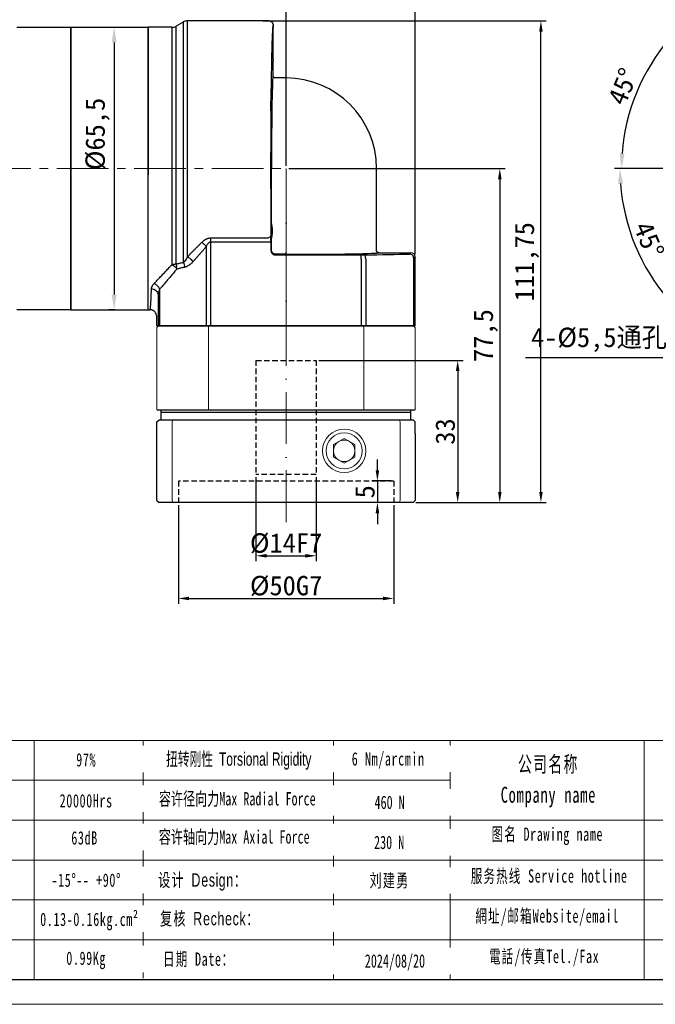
# Model space of a CAD drawing. Header units: millimetres. Extents: x 827 to 1312, y 1024 to 1367.
# Tile 6 of 8: x 1057 to 1204, y 1024 to 1252. Entities that reach past the tile are written whole.
import ezdxf

# ---------------------------------------------------------------- set-up
doc = ezdxf.new("R2010")
doc.units = ezdxf.units.MM
doc.header["$PDSIZE"] = -5
for name, pattern in [('ACAD_ISO10W100', [18, 12, -3, 0, -3]), ('DASHED2', [9.525, 6.35, -3.175]), ('点画线', [18, 12, -2, 2, -2])]:
    doc.linetypes.add(name, pattern=pattern)
doc.layers.get('0').update_dxf_attribs({"lineweight": 18})
doc.layers.get('Defpoints').update_dxf_attribs({"lineweight": 18})
doc.layers.add('4虚线层', color=6, linetype='DASHED2')
for name, color, linetype, lineweight in [('7中心线层', 7, '点画线', 18), ('SLD-0', 7, 'Continuous', 18), ('中心线层', 7, 'ACAD_ISO10W100', 20), ('图框_外框线', 7, 'Continuous', 18), ('尺寸线', 7, 'Continuous', 18), ('尺寸线层', 3, 'Continuous', 18), ('标注线', 7, 'Continuous', 20), ('粗实线', 7, 'Continuous', 50)]:
    doc.layers.add(name, color=color, linetype=linetype, lineweight=lineweight)
doc.styles.add('工程字', font='txt')
doc.styles.add('标准', font='txt', dxfattribs={"width": 0.667})
doc.dimstyles.new('ISO-25', dxfattribs={"dimtxt": 4.5, "dimasz": 1, "dimexe": 1.25, "dimexo": 0.625, "dimtad": 1, "dimtxsty": '工程字', "dimcen": 2.5, "dimdle": 2, "dimadec": 0, "dimazin": 0, "dimtfac": 1, "dimtmove": 0, "dimatfit": 3, "dimfxl": 1, "dimarcsym": 0})
doc.dimstyles.new('副本 ISO-25', dxfattribs={"dimtxt": 4.5, "dimasz": 2.5, "dimexe": 1.25, "dimexo": 0.625, "dimtad": 1, "dimtxsty": '工程字', "dimcen": 2.5, "dimdle": 5, "dimadec": 0, "dimazin": 0, "dimtfac": 1, "dimtmove": 0, "dimatfit": 3, "dimfxl": 1, "dimtolj": 1, "dimarcsym": 0})

# ---------------------------------------------------------------- blocks, each defined once
blk = doc.blocks.new('*X2')
at = {"layer": 'Defpoints', "color": 0}
for p in [(1112.66, 1252.08), (1177.86, 1252.08), (1148.2, 1140.33)]:
    blk.add_point(p, dxfattribs=at)
at = {"layer": '尺寸线层', "color": 0, "lineweight": -2}
for p, q in [((1113.29, 1252.08), (1179.11, 1252.08)), ((1177.86, 1142.83), (1177.86, 1249.58)), ((1148.82, 1140.33), (1179.11, 1140.33))]:
    blk.add_line(p, q, dxfattribs=at)
at = {"layer": '尺寸线层', "color": 0}
for points in [[(1178.28, 1249.58), (1177.45, 1249.58), (1177.86, 1252.08)], [(1177.45, 1142.83), (1178.28, 1142.83), (1177.86, 1140.33)]]:
    blk.add_solid(points, dxfattribs=at)
at = {"layer": '尺寸线层', "color": 0, "insert": (1174.61, 1196.21), "char_height": 4.5, "attachment_point": 5, "rotation": 90, "style": '工程字'}
blk.add_mtext('\\A1;111,75', dxfattribs=at)
blk = doc.blocks.new('*X3')
at = {"layer": 'Defpoints', "color": 0}
for p in [(1028.7, 1265.06), (1028.7, 1248.53), (1118.7, 1217.83)]:
    blk.add_point(p, dxfattribs=at)
at = {"layer": '尺寸线层', "color": 0, "lineweight": -2}
for p, q in [((1028.7, 1249.16), (1028.7, 1266.31)), ((1118.7, 1218.46), (1118.7, 1266.31)), ((1116.2, 1265.06), (1031.2, 1265.06))]:
    blk.add_line(p, q, dxfattribs=at)
at = {"layer": '尺寸线层', "color": 0}
for points in [[(1031.2, 1265.48), (1031.2, 1264.65), (1028.7, 1265.06)], [(1116.2, 1264.65), (1116.2, 1265.48), (1118.7, 1265.06)]]:
    blk.add_solid(points, dxfattribs=at)
at = {"layer": '尺寸线层', "color": 0, "insert": (1073.7, 1267.94), "char_height": 4.5, "attachment_point": 5, "style": '工程字'}
blk.add_mtext('\\A1;90', dxfattribs=at)
blk = doc.blocks.new('*X4')
at = {"layer": 'Defpoints', "color": 0}
for p in [(995.7, 1274.97), (995.7, 1224.03), (1148.7, 1197.31)]:
    blk.add_point(p, dxfattribs=at)
at = {"layer": '尺寸线层', "color": 0, "lineweight": -2}
for p, q in [((995.7, 1224.66), (995.7, 1276.22)), ((1146.2, 1274.97), (998.2, 1274.97)), ((1148.7, 1197.93), (1148.7, 1276.22))]:
    blk.add_line(p, q, dxfattribs=at)
at = {"layer": '尺寸线层', "color": 0}
for points in [[(998.2, 1275.39), (998.2, 1274.56), (995.7, 1274.97)], [(1146.2, 1274.56), (1146.2, 1275.39), (1148.7, 1274.97)]]:
    blk.add_solid(points, dxfattribs=at)
at = {"layer": '尺寸线层', "color": 0, "insert": (1072.2, 1277.85), "char_height": 4.5, "attachment_point": 5, "style": '工程字'}
blk.add_mtext('\\A1;153', dxfattribs=at)
blk = doc.blocks.new('*X5')
at = {"layer": 'Defpoints', "color": 0}
for p in [(1093.7, 1140.33), (1143.7, 1140.33), (1143.7, 1118.1)]:
    blk.add_point(p, dxfattribs=at)
at = {"layer": '尺寸线层', "color": 0, "lineweight": -2}
for p, q in [((1093.7, 1139.71), (1093.7, 1116.85)), ((1143.7, 1139.71), (1143.7, 1116.85)), ((1096.2, 1118.1), (1141.2, 1118.1))]:
    blk.add_line(p, q, dxfattribs=at)
at = {"layer": '尺寸线层', "color": 0}
for points in [[(1096.2, 1118.52), (1096.2, 1117.69), (1093.7, 1118.1)], [(1141.2, 1117.69), (1141.2, 1118.52), (1143.7, 1118.1)]]:
    blk.add_solid(points, dxfattribs=at)
at = {"layer": '尺寸线层', "color": 0, "insert": (1118.7, 1120.98), "char_height": 4.5, "attachment_point": 5, "style": '工程字'}
blk.add_mtext('\\A1;%%C50G7', dxfattribs=at)
blk = doc.blocks.new('*X7')
at = {"layer": 'Defpoints', "color": 0}
for p in [(1118.7, 1217.83), (1148.2, 1140.33), (1168.31, 1140.33)]:
    blk.add_point(p, dxfattribs=at)
at = {"layer": '尺寸线层', "color": 0, "lineweight": -2}
for p, q in [((1119.32, 1217.83), (1169.56, 1217.83)), ((1168.31, 1215.33), (1168.31, 1142.83)), ((1148.82, 1140.33), (1169.56, 1140.33))]:
    blk.add_line(p, q, dxfattribs=at)
at = {"layer": '尺寸线层', "color": 0}
for points in [[(1168.73, 1215.33), (1167.9, 1215.33), (1168.31, 1217.83)], [(1167.9, 1142.83), (1168.73, 1142.83), (1168.31, 1140.33)]]:
    blk.add_solid(points, dxfattribs=at)
at = {"layer": '尺寸线层', "color": 0, "insert": (1165.06, 1179.08), "char_height": 4.5, "attachment_point": 5, "rotation": 90, "style": '工程字'}
blk.add_mtext('\\A1;77,5', dxfattribs=at)
blk = doc.blocks.new('*X8')
at = {"layer": 'Defpoints', "color": 0}
for p in [(1093.7, 1140.33), (1143.7, 1140.33), (1143.7, 1118.1)]:
    blk.add_point(p, dxfattribs=at)
at = {"layer": '尺寸线层', "color": 0, "lineweight": -2}
for p, q in [((1093.7, 1139.71), (1093.7, 1116.85)), ((1143.7, 1139.71), (1143.7, 1116.85)), ((1096.2, 1118.1), (1141.2, 1118.1))]:
    blk.add_line(p, q, dxfattribs=at)
at = {"layer": '尺寸线层', "color": 0}
for points in [[(1096.2, 1118.52), (1096.2, 1117.69), (1093.7, 1118.1)], [(1141.2, 1117.69), (1141.2, 1118.52), (1143.7, 1118.1)]]:
    blk.add_solid(points, dxfattribs=at)
at = {"layer": '尺寸线层', "color": 0, "insert": (1118.7, 1120.98), "char_height": 4.5, "attachment_point": 5, "style": '工程字'}
blk.add_mtext('\\A1;%%C50G7', dxfattribs=at)
blk = doc.blocks.new('*D38')
at = {"layer": 'Defpoints', "color": 0}
for p in [(1111.7, 1146.83), (1125.7, 1146.83), (1125.7, 1128)]:
    blk.add_point(p, dxfattribs=at)
at = {"layer": '尺寸线层', "color": 0, "lineweight": -2}
for p, q in [((1111.7, 1146.21), (1111.7, 1126.75)), ((1125.7, 1146.21), (1125.7, 1126.75)), ((1114.2, 1128), (1123.2, 1128))]:
    blk.add_line(p, q, dxfattribs=at)
at = {"layer": '尺寸线层', "color": 0}
for points in [[(1114.2, 1128.41), (1114.2, 1127.58), (1111.7, 1128)], [(1123.2, 1127.58), (1123.2, 1128.41), (1125.7, 1128)]]:
    blk.add_solid(points, dxfattribs=at)
at = {"layer": '尺寸线层', "color": 0, "insert": (1118.7, 1130.87), "char_height": 4.5, "attachment_point": 5, "style": '工程字'}
blk.add_mtext('\\A1;%%C14F7', dxfattribs=at)
blk = doc.blocks.new('*X9')
at = {"layer": 'Defpoints', "color": 0}
for p in [(1125.7, 1173.33), (1148.2, 1140.33), (1158.54, 1140.33)]:
    blk.add_point(p, dxfattribs=at)
at = {"layer": '尺寸线层', "color": 0, "lineweight": -2}
for p, q in [((1126.32, 1173.33), (1159.79, 1173.33)), ((1158.54, 1170.83), (1158.54, 1142.83)), ((1148.82, 1140.33), (1159.79, 1140.33))]:
    blk.add_line(p, q, dxfattribs=at)
at = {"layer": '尺寸线层', "color": 0}
for points in [[(1158.95, 1170.83), (1158.12, 1170.83), (1158.54, 1173.33)], [(1158.12, 1142.83), (1158.95, 1142.83), (1158.54, 1140.33)]]:
    blk.add_solid(points, dxfattribs=at)
at = {"layer": '尺寸线层', "color": 0, "insert": (1155.66, 1156.83), "char_height": 4.5, "attachment_point": 5, "rotation": 90, "style": '工程字'}
blk.add_mtext('\\A1;33', dxfattribs=at)
blk = doc.blocks.new('*X10')
at = {"layer": 'Defpoints', "color": 0}
for p in [(1143.7, 1145.35), (1139.9, 1140.35), (1143.7, 1140.35)]:
    blk.add_point(p, dxfattribs=at)
at = {"layer": '尺寸线层', "color": 0, "lineweight": -2}
for p, q in [((1139.9, 1147.85), (1139.9, 1150.35)), ((1143.07, 1145.35), (1138.65, 1145.35)), ((1139.9, 1145.35), (1139.9, 1140.35)), ((1143.07, 1140.35), (1138.65, 1140.35)), ((1139.9, 1137.85), (1139.9, 1135.35))]:
    blk.add_line(p, q, dxfattribs=at)
at = {"layer": '尺寸线层', "color": 0}
for points in [[(1139.49, 1147.85), (1140.32, 1147.85), (1139.9, 1145.35)], [(1140.32, 1137.85), (1139.49, 1137.85), (1139.9, 1140.35)]]:
    blk.add_solid(points, dxfattribs=at)
at = {"layer": '尺寸线层', "color": 0, "insert": (1137.03, 1142.85), "char_height": 4.5, "attachment_point": 5, "rotation": 90, "style": '工程字'}
blk.add_mtext('\\A1;5', dxfattribs=at)
blk = doc.blocks.new('*X24')
at = {"layer": 'Defpoints', "color": 0}
for p in [(1209.88, 1217.83), (1275.88, 1217.83), (1199.75, 1199.97), (1223.79, 1198.74), (1212.48, 1187.43)]:
    blk.add_point(p, dxfattribs=at)
at = {"layer": '尺寸线层', "color": 0, "linetype": 'ByBlock', "lineweight": -2}
for p, q in [((1209.26, 1217.83), (1194.95, 1217.83)), ((1212.04, 1186.99), (1208.99, 1183.94))]:
    blk.add_line(p, q, dxfattribs=at)
blk.add_arc((1242.88, 1217.83), 46.68, 184.2966, 220.7034, dxfattribs=at)
at = {"layer": '尺寸线层', "color": 0}
for points in [[(1196.91, 1214.36), (1195.75, 1214.31), (1196.2, 1217.83)], [(1207.07, 1186.99), (1207.92, 1187.79), (1209.87, 1184.82)]]:
    blk.add_solid(points, dxfattribs=at)
at = {"layer": '尺寸线层', "color": 0, "insert": (1202.94, 1201.29), "char_height": 4.5, "attachment_point": 5, "rotation": 292.5, "style": '工程字'}
blk.add_mtext('\\A1;45%%d', dxfattribs=at)
blk = doc.blocks.new('*X25')
at = {"layer": 'Defpoints', "color": 0}
for p in [(1212.48, 1248.24), (1223.79, 1236.93), (1200.1, 1235.55), (1209.88, 1217.83), (1275.88, 1217.83)]:
    blk.add_point(p, dxfattribs=at)
at = {"layer": '尺寸线层', "color": 0, "linetype": 'ByBlock', "lineweight": -2}
for p, q in [((1212.04, 1248.68), (1209.26, 1251.46)), ((1209.26, 1217.83), (1195.33, 1217.83))]:
    blk.add_line(p, q, dxfattribs=at)
blk.add_arc((1242.88, 1217.83), 46.31, 139.3317, 175.6683, dxfattribs=at)
at = {"layer": '尺寸线层', "color": 0}
for points in [[(1208.19, 1247.61), (1207.33, 1248.41), (1210.14, 1250.58)], [(1196.13, 1221.35), (1197.29, 1221.31), (1196.58, 1217.83)]]:
    blk.add_solid(points, dxfattribs=at)
at = {"layer": '尺寸线层', "color": 0, "insert": (1196.91, 1236.87), "char_height": 4.5, "attachment_point": 5, "rotation": 67.5, "style": '工程字'}
blk.add_mtext('\\A1;45%%d', dxfattribs=at)
blk = doc.blocks.new('*X28')
at = {"layer": 'Defpoints', "color": 0}
for p in [(1215.37, 1193.07), (1220.87, 1193.07), (1220.87, 1173.93)]:
    blk.add_point(p, dxfattribs=at)
at = {"layer": '尺寸线层', "color": 0, "linetype": 'ByBlock', "lineweight": -2}
for p, q in [((1215.37, 1192.44), (1215.37, 1172.68)), ((1220.87, 1192.44), (1220.87, 1172.68)), ((1211.87, 1173.93), (1174.3, 1173.93)), ((1215.37, 1173.93), (1220.87, 1173.93)), ((1224.37, 1173.93), (1227.87, 1173.93))]:
    blk.add_line(p, q, dxfattribs=at)
at = {"layer": '尺寸线层', "color": 0}
for points in [[(1211.87, 1173.34), (1211.87, 1174.51), (1215.37, 1173.93)], [(1224.37, 1174.51), (1224.37, 1173.34), (1220.87, 1173.93)]]:
    blk.add_solid(points, dxfattribs=at)
at = {"layer": '尺寸线层', "color": 0, "insert": (1191.34, 1178.09), "char_height": 4.5, "attachment_point": 5, "style": '工程字'}
blk.add_mtext('\\A1;4-%%C5,5通孔', dxfattribs=at)
blk = doc.blocks.new('*X30')
at = {"layer": 'Defpoints', "color": 0}
for p in [(1079.41, 1250.58), (1078.78, 1185.08), (1079.59, 1185.08)]:
    blk.add_point(p, dxfattribs=at)
at = {"layer": '尺寸线层', "color": 0, "linetype": 'ByBlock', "lineweight": -2}
for p, q in [((1078.78, 1250.58), (1077.53, 1250.58)), ((1078.78, 1247.08), (1078.78, 1188.58)), ((1078.96, 1185.08), (1077.53, 1185.08))]:
    blk.add_line(p, q, dxfattribs=at)
at = {"layer": '尺寸线层', "color": 0}
for points in [[(1079.36, 1247.08), (1078.2, 1247.08), (1078.78, 1250.58)], [(1078.2, 1188.58), (1079.36, 1188.58), (1078.78, 1185.08)]]:
    blk.add_solid(points, dxfattribs=at)
at = {"layer": '尺寸线层', "color": 0, "insert": (1074.95, 1225.85), "char_height": 4.5, "attachment_point": 5, "rotation": 90, "style": '工程字'}
blk.add_mtext('\\A1;%%C65,5', dxfattribs=at)
blk = doc.blocks.new('D64')
at = {"linetype": 'Continuous', "lineweight": 30}
for p, q in [((5.5, 62.01), (3.83, 61.04)), ((25.36, 62.28), (6.49, 62.28)), ((2.83, 60.78), (-2.64, 60.78)), ((-2.64, 28.03), (-2.64, 60.78)), ((26.36, 49.53), (26.36, 53.03)), ((29.36, 49.03), (26.86, 49.03)), ((-2.64, -4.72), (-2.64, 28.03)), ((50.36, 9), (50.36, 28.03)), ((50.86, 8.5), (58.36, 8.5)), ((59.36, -8.47), (59.36, 7.5)), ((-2.64, -4.72), (-2.2, -4.72)), ((-0.64, -8.47), (-0.64, -6.47)), ((-0.32, -8.47), (-0.64, -8.47)), ((0, -8.47), (-0.32, -8.47)), ((10.84, -8.47), (0, -8.47)), ((11.9, -8.47), (10.84, -8.47)), ((46.83, -8.47), (11.9, -8.47)), ((47.88, -8.47), (46.83, -8.47)), ((58.73, -8.47), (47.88, -8.47)), ((59.05, -8.47), (58.73, -8.47)), ((59.36, -8.47), (59.05, -8.47))]:
    blk.add_line(p, q, dxfattribs=at)
at = {"linetype": 'Continuous', "lineweight": 25}
for p, q in [((6.49, 7.58), (6.49, 62.28)), ((2.83, 60.78), (2.83, 5.7)), ((26.36, 61.03), (26.36, 61.28)), ((25.99, 15.22), (25.99, 28.03)), ((11.9, 11.93), (24.85, 11.93)), ((11.9, 11), (11.9, 11.93)), ((25.99, 9.12), (25.99, 11.83)), ((10.84, 9.91), (10.84, -8.47)), ((11.9, 11), (24.86, 11)), ((11.9, -8.47), (11.9, 11)), ((24.86, 11), (25.86, 11)), ((25.86, 11), (25.86, 8.99)), ((25.86, 8.99), (25.99, 9.12)), ((26.99, 8.12), (26.86, 7.99)), ((26.86, 7.99), (46.83, 7.99)), ((29.36, 8.12), (26.99, 8.12)), ((29.36, 8.12), (29.36, 8.62)), ((46.83, 6.99), (46.83, 7.99)), ((46.83, 6.99), (46.83, -8.47)), ((47.88, 6.99), (47.88, -8.47)), ((58.05, 8.18), (58.36, 8.5)), ((59.36, 7.5), (59.05, 7.18)), ((59.05, -1.12), (59.05, 7.18)), ((0, 0), (0, -8.47)), ((-0.32, -1.39), (-0.32, -8.47)), ((59.05, -8.47), (59.05, -1.12))]:
    blk.add_line(p, q, dxfattribs=at)
at = {"linetype": 'Continuous', "lineweight": 25, "flags": 128}
for points in [[(24.85, 11.93), (25.04, 11.94), (25.23, 11.97), (25.4, 12.01), (25.55, 12.07), (25.68, 12.14), (25.77, 12.22), (25.83, 12.31), (25.85, 12.4)], [(47.88, 6.99), (47.87, 7.19), (47.84, 7.37), (47.79, 7.54), (47.73, 7.7), (47.65, 7.82), (47.56, 7.91), (47.46, 7.97), (47.35, 7.99)]]:
    blk.add_lwpolyline(points, dxfattribs=at)
at = {"linetype": 'Continuous', "lineweight": 30}
for centre, radius, start, end in [((6.49, 60.29), 1.99, 90, 120), ((2.83, 62.76), 1.99, 270, 299.9873), ((29.36, 28.03), 21, 0, 90)]:
    blk.add_arc(centre, radius, start, end, dxfattribs=at)
at = {"linetype": 'Continuous', "lineweight": 25}
blk.add_arc((58.05, 7.18), 1, 0.0209, 89.9797, dxfattribs=at)
at = {"linetype": 'Continuous', "lineweight": 30}
for centre, major_axis, ratio, start_param, end_param in [((26.36, 57.03), (0, 4), 0.017455, 0, 3.141593), ((58.36, 7.5), (0.707, 0.707), 0.999695, 5.497939, 7.068431)]:
    blk.add_ellipse(centre, major_axis=major_axis, ratio=ratio, start_param=start_param, end_param=end_param, dxfattribs=at)
at = {"linetype": 'Continuous', "lineweight": 25}
for centre, major_axis, start_param, end_param in [((26.36, 28.03), (0, 21.5), 0.000406, 1.570796), ((25.93, 13.53), (0, 4), 5.149766, 10.558197), ((25.81, 11), (0, 2.99), 4.712389, 5.201566), ((29.36, 8.5), (21.5, 0), 4.712389, 6.282779), ((46.83, 8.01), (0.988, 0), 4.712389, 5.269966), ((29.36, 8.5), (34, 0), 5.269966, 5.707865), ((57.06, 8.18), (0.988, 0), 5.706902, 6.266003)]:
    blk.add_ellipse(centre, major_axis=major_axis, ratio=0.017455, start_param=start_param, end_param=end_param, dxfattribs=at)
blk.add_ellipse((25.93, 42.53), major_axis=(0, 4), ratio=0.017455, dxfattribs=at)
for points, knots in [([(5.5, 62.01), (5.5, 62.01), (5.5, 62.01), (5.5, 61.99), (5.5, 61.97), (5.5, 61.93), (5.5, 61.89), (5.5, 61.83), (5.5, 61.77), (5.5, 61.69), (5.5, 61.61), (5.5, 61.51), (5.5, 61.41), (5.5, 61.29), (5.5, 61.17), (5.5, 61.03), (5.5, 60.89), (5.5, 60.74), (5.5, 60.57), (5.5, 60.4), (5.5, 60.22), (5.5, 60.03), (5.5, 59.82), (5.5, 59.61), (5.5, 59.39), (5.5, 59.16), (5.5, 58.93), (5.5, 58.68), (5.5, 58.42), (5.5, 58.16), (5.5, 57.88), (5.5, 57.6), (5.5, 57.31), (5.5, 57.01), (5.5, 56.7), (5.5, 56.38), (5.5, 56.05), (5.5, 55.72), (5.5, 55.38), (5.5, 55.03), (5.5, 54.67), (5.5, 54.3), (5.5, 53.93), (5.5, 53.54), (5.5, 53.16), (5.5, 52.76), (5.5, 52.35), (5.5, 51.94), (5.5, 51.53), (5.5, 51.1), (5.5, 50.67), (5.5, 50.23), (5.5, 49.78), (5.5, 49.33), (5.5, 48.88), (5.5, 48.41), (5.5, 47.94), (5.5, 47.47), (5.5, 46.98), (5.5, 46.5), (5.5, 46), (5.5, 45.51), (5.5, 45), (5.5, 44.49), (5.5, 43.98), (5.5, 43.46), (5.5, 42.94), (5.5, 42.26), (5.5, 41.41), (5.5, 40.39), (5.5, 39.36), (5.5, 38.32), (5.5, 37.26), (5.5, 36.2), (5.5, 35.13), (5.5, 34.05), (5.5, 32.96), (5.5, 31.87), (5.5, 30.77), (5.5, 29.67), (5.5, 28.57), (5.5, 27.47), (5.5, 26.37), (5.5, 25.27), (5.5, 24.18), (5.5, 23.09), (5.5, 22), (5.5, 20.92), (5.5, 19.85), (5.5, 18.78), (5.5, 17.73), (5.5, 16.69), (5.5, 15.65), (5.5, 14.63), (5.5, 13.63), (5.5, 12.64), (5.5, 11.67), (5.5, 10.71), (5.5, 9.77), (5.5, 8.85), (5.5, 7.96), (5.5, 7.08), (5.5, 6.51), (5.5, 6.23)], [0, 0, 0, 0, 0.007576, 0.015152, 0.022728, 0.030304, 0.037879, 0.045455, 0.053031, 0.060607, 0.068183, 0.075759, 0.083335, 0.090911, 0.098486, 0.106062, 0.113638, 0.121214, 0.12879, 0.136366, 0.143942, 0.151518, 0.159093, 0.166669, 0.174245, 0.181821, 0.189397, 0.196973, 0.204549, 0.212125, 0.2197, 0.227276, 0.234852, 0.242428, 0.250004, 0.25758, 0.265156, 0.272732, 0.280307, 0.287883, 0.295459, 0.303035, 0.310611, 0.318187, 0.325763, 0.333339, 0.340914, 0.34849, 0.356066, 0.363642, 0.371218, 0.378794, 0.38637, 0.393946, 0.401521, 0.409097, 0.416673, 0.424249, 0.431825, 0.439401, 0.446977, 0.454553, 0.462128, 0.469704, 0.47728, 0.484856, 0.492432, 0.500008, 0.514293, 0.528579, 0.542864, 0.55715, 0.571435, 0.585721, 0.600006, 0.614292, 0.628577, 0.642863, 0.657148, 0.671434, 0.685719, 0.700005, 0.71429, 0.728576, 0.742861, 0.757147, 0.771432, 0.785718, 0.800003, 0.814289, 0.828574, 0.84286, 0.857145, 0.871431, 0.885716, 0.900002, 0.914287, 0.928573, 0.942858, 0.957144, 0.971429, 0.985715, 1, 1, 1, 1]), ([(3.83, 5.89), (3.83, 8.24), (3.83, 10.9), (3.83, 16.62), (3.83, 19.68), (3.83, 25.95), (3.83, 29.15), (3.83, 35.44), (3.83, 38.53), (3.83, 44.33), (3.83, 47.04), (3.83, 51.87), (3.83, 53.98), (3.83, 57.44), (3.83, 58.78), (3.83, 60.58), (3.83, 61.04), (3.83, 61.04)], [0, 0, 0, 0, 0.125, 0.125, 0.25, 0.25, 0.375, 0.375, 0.5, 0.5, 0.625, 0.625, 0.75, 0.75, 0.875, 0.875, 1, 1, 1, 1]), ([(26.36, 61.28), (26.36, 61.28), (26.35, 61.27), (26.35, 61.26), (26.34, 61.24), (26.33, 61.21), (26.32, 61.17), (26.31, 61.12), (26.3, 61.07), (26.28, 60.94), (26.25, 60.68), (26.22, 60.21), (26.18, 59.59), (26.13, 58.61), (26.08, 57.05), (26.01, 54.7), (25.96, 51.91), (25.91, 48.73), (25.87, 45.2), (25.83, 41.39), (25.81, 37.35), (25.79, 33.16), (25.78, 28.89), (25.78, 25.32), (25.79, 22.49), (25.8, 20.39), (25.81, 18.32), (25.82, 16.63), (25.83, 15.3), (25.84, 14.32), (25.84, 13.35), (25.85, 12.72), (25.85, 12.4)], [0, 0, 0, 0, 0.007823, 0.01564, 0.023454, 0.031265, 0.039077, 0.046892, 0.05471, 0.062535, 0.093793, 0.125059, 0.156317, 0.187583, 0.250074, 0.312564, 0.375052, 0.437539, 0.500025, 0.56251, 0.624994, 0.687477, 0.74996, 0.812443, 0.843697, 0.874959, 0.906213, 0.937475, 0.953113, 0.968735, 0.984359, 1, 1, 1, 1]), ([(25.99, 15.22), (25.99, 15.18), (25.99, 15.09), (26, 14.96), (26.02, 14.82), (26.04, 14.68), (26.06, 14.54), (26.1, 14.29), (26.15, 13.95), (26.18, 13.52), (26.15, 13.09), (26.09, 12.71), (26.04, 12.37), (26, 12.1), (25.99, 11.92), (25.99, 11.83)], [0, 0, 0, 0, 0.040755, 0.081897, 0.123461, 0.165483, 0.207997, 0.251035, 0.383966, 0.501369, 0.618401, 0.750462, 0.835256, 0.918346, 1, 1, 1, 1]), ([(9.79, 10.9), (9.84, 10.95), (9.93, 11.05), (10.09, 11.18), (10.24, 11.31), (10.39, 11.42), (10.55, 11.52), (10.73, 11.63), (10.94, 11.73), (11.18, 11.82), (11.42, 11.88), (11.66, 11.92), (11.82, 11.93), (11.9, 11.93)], [0, 0, 0, 0, 0.089644, 0.176213, 0.259904, 0.340931, 0.419533, 0.495971, 0.603505, 0.706475, 0.806024, 0.903416, 1, 1, 1, 1]), ([(6.49, 7.58), (6.64, 7.72), (6.92, 8.01), (7.36, 8.45), (7.82, 8.9), (8.29, 9.38), (8.78, 9.87), (9.28, 10.38), (9.62, 10.73), (9.79, 10.9)], [0, 0, 0, 0, 0.130778, 0.265579, 0.404405, 0.547258, 0.69414, 0.845054, 1, 1, 1, 1]), ([(10.84, 9.91), (10.69, 9.73), (10.39, 9.39), (9.93, 8.87), (9.48, 8.37), (9.04, 7.86), (8.6, 7.37), (8.16, 6.88), (7.87, 6.55), (7.72, 6.39)], [0, 0, 0, 0, 0.144654, 0.288698, 0.432138, 0.574981, 0.717234, 0.858905, 1, 1, 1, 1]), ([(9.79, 10.9), (9.98, 10.77), (10.17, 10.61), (10.54, 10.27), (10.7, 10.09), (10.84, 9.91)], [0, 0, 0, 0, 0.5, 0.5, 1, 1, 1, 1]), ([(11.9, 11), (11.88, 11), (11.83, 11), (11.77, 10.98), (11.7, 10.96), (11.63, 10.93), (11.57, 10.89), (11.5, 10.85), (11.43, 10.79), (11.37, 10.73), (11.27, 10.62), (11.14, 10.45), (10.98, 10.2), (10.89, 10.01), (10.84, 9.91)], [0, 0, 0, 0, 0.040766, 0.082342, 0.125323, 0.170248, 0.217591, 0.267757, 0.321087, 0.377865, 0.438325, 0.59803, 0.784876, 1, 1, 1, 1]), ([(6.49, 7.58), (6.72, 7.44), (6.96, 7.26), (7.39, 6.84), (7.58, 6.61), (7.72, 6.39)], [0, 0, 0, 0, 0.5, 0.5, 1, 1, 1, 1]), ([(25.86, 8.99), (25.86, 8.96), (25.86, 8.89), (25.88, 8.8), (25.9, 8.7), (25.93, 8.61), (25.97, 8.52), (26.02, 8.43), (26.08, 8.36), (26.15, 8.28), (26.22, 8.22), (26.3, 8.16), (26.39, 8.11), (26.47, 8.07), (26.57, 8.03), (26.66, 8.01), (26.76, 7.99), (26.82, 7.99), (26.86, 7.99)], [0, 0, 0, 0, 0.062521, 0.125033, 0.187539, 0.250038, 0.312533, 0.375024, 0.437512, 0.5, 0.562488, 0.624976, 0.687467, 0.749962, 0.812461, 0.874967, 0.937479, 1, 1, 1, 1]), ([(26.99, 8.12), (26.73, 8.12), (26.47, 8.23), (26.1, 8.6), (25.99, 8.86), (25.99, 9.12)], [0, 0, 0, 0, 0.5, 0.5, 1, 1, 1, 1]), ([(-1.29, 1.32), (-1.2, 1.42), (-1.01, 1.62), (-0.71, 1.93), (-0.4, 2.26), (-0.08, 2.59), (0.25, 2.94), (0.59, 3.3), (0.94, 3.67), (1.3, 4.05), (1.67, 4.45), (2.05, 4.85), (2.43, 5.27), (2.7, 5.56), (2.83, 5.7)], [0, 0, 0, 0, 0.075346, 0.152128, 0.230351, 0.31002, 0.391142, 0.473719, 0.557757, 0.64326, 0.730232, 0.818677, 0.908599, 1, 1, 1, 1]), ([(3.93, 4.63), (3.81, 4.49), (3.57, 4.2), (3.22, 3.78), (2.87, 3.36), (2.53, 2.96), (2.19, 2.56), (1.86, 2.17), (1.53, 1.79), (1.21, 1.41), (0.9, 1.05), (0.59, 0.69), (0.29, 0.34), (0.1, 0.11), (0, 0)], [0, 0, 0, 0, 0.086438, 0.172282, 0.25754, 0.342222, 0.426334, 0.509888, 0.592892, 0.675356, 0.757288, 0.8387, 0.9196, 1, 1, 1, 1]), ([(2.83, 5.7), (2.87, 5.72), (2.96, 5.74), (3.1, 5.78), (3.26, 5.82), (3.44, 5.85), (3.63, 5.88), (3.76, 5.88), (3.83, 5.89)], [0, 0, 0, 0, 0.114429, 0.249717, 0.405886, 0.582962, 0.780983, 1, 1, 1, 1]), ([(2.83, 5.7), (2.87, 5.69), (2.94, 5.66), (3.03, 5.61), (3.12, 5.56), (3.2, 5.52), (3.27, 5.47), (3.33, 5.43), (3.38, 5.39), (3.47, 5.32), (3.6, 5.21), (3.76, 5.05), (3.84, 4.94), (3.88, 4.88)], [0, 0, 0, 0, 0.087363, 0.168399, 0.242661, 0.30982, 0.36965, 0.42201, 0.466822, 0.504056, 0.673059, 0.83898, 1, 1, 1, 1]), ([(3.83, 5.89), (3.96, 5.92), (4.23, 5.98), (4.65, 6.07), (5.07, 6.15), (5.36, 6.2), (5.5, 6.23)], [0, 0, 0, 0, 0.251554, 0.502005, 0.751451, 1, 1, 1, 1]), ([(3.83, 5.89), (3.86, 5.74), (3.88, 5.58), (3.9, 5.24), (3.9, 5.06), (3.88, 4.88)], [0, 0, 0, 0, 0.5, 0.5, 1, 1, 1, 1]), ([(3.87, 4.86), (3.86, 4.85), (3.85, 4.83), (3.83, 4.82), (3.83, 4.81)], [0, 0, 0, 0, 0.481774, 1, 1, 1, 1]), ([(5.84, 5.12), (5.74, 5.1), (5.53, 5.06), (5.21, 4.99), (4.89, 4.91), (4.57, 4.82), (4.25, 4.73), (4.04, 4.67), (3.93, 4.63)], [0, 0, 0, 0, 0.157533, 0.31869, 0.483494, 0.651967, 0.824129, 1, 1, 1, 1]), ([(5.5, 6.23), (5.59, 6.07), (5.67, 5.89), (5.78, 5.51), (5.82, 5.31), (5.84, 5.12)], [0, 0, 0, 0, 0.5, 0.5, 1, 1, 1, 1]), ([(7.72, 6.39), (7.66, 6.33), (7.55, 6.2), (7.34, 5.99), (7.15, 5.82), (6.97, 5.68), (6.8, 5.55), (6.59, 5.41), (6.34, 5.28), (6.09, 5.18), (5.92, 5.14), (5.84, 5.12)], [0, 0, 0, 0, 0.107061, 0.210621, 0.356254, 0.427351, 0.502144, 0.633578, 0.759733, 0.881532, 1, 1, 1, 1]), ([(-2.2, -4.72), (-2.15, -4.72), (-2.09, -4.31), (-1.99, -2.68), (-1.94, -1.47), (-1.89, 0.1)], [0, 0, 0, 0, 0.5, 0.5, 1, 1, 1, 1]), ([(-1.89, 0.1), (-1.88, 0.13), (-1.88, 0.2), (-1.86, 0.3), (-1.84, 0.4), (-1.81, 0.5), (-1.77, 0.61), (-1.71, 0.74), (-1.62, 0.92), (-1.47, 1.12), (-1.35, 1.25), (-1.29, 1.32)], [0, 0, 0, 0, 0.083134, 0.166095, 0.249025, 0.332062, 0.415344, 0.499011, 0.66651, 0.833133, 1, 1, 1, 1]), ([(-1.89, 0.1), (-1.64, 0.1), (-1.38, 0.04), (-0.92, -0.18), (-0.73, -0.35), (-0.61, -0.53)], [0, 0, 0, 0, 0.5, 0.5, 1, 1, 1, 1]), ([(-1.29, 1.32), (-1.08, 1.25), (-0.85, 1.13), (-0.45, 0.8), (-0.28, 0.6), (-0.17, 0.39)], [0, 0, 0, 0, 0.5, 0.5, 1, 1, 1, 1]), ([(0, 0), (-0.02, -0.05), (-0.06, -0.14), (-0.12, -0.31), (-0.18, -0.49), (-0.25, -0.72), (-0.29, -0.97), (-0.32, -1.21), (-0.32, -1.34), (-0.32, -1.39)], [0, 0, 0, 0, 0.099781, 0.215979, 0.348602, 0.497652, 0.715043, 0.882495, 1, 1, 1, 1]), ([(-0.61, -0.53), (-0.51, -0.67), (-0.44, -0.81), (-0.35, -1.11), (-0.32, -1.25), (-0.32, -1.39)], [0, 0, 0, 0, 0.5, 0.5, 1, 1, 1, 1])]:
    blk.add_open_spline(points, degree=3, knots=knots, dxfattribs=at)
at = {"linetype": 'Continuous', "lineweight": 30}
for points, knots in [([(25.36, 62.28), (25.4, 62.27), (25.47, 62.27), (25.57, 62.26), (25.68, 62.23), (25.79, 62.18), (25.89, 62.13), (25.98, 62.06), (26.09, 61.97), (26.2, 61.84), (26.29, 61.67), (26.35, 61.48), (26.36, 61.34), (26.36, 61.28)], [0, 0, 0, 0, 0.065607, 0.133699, 0.204011, 0.276206, 0.349882, 0.42458, 0.499802, 0.61623, 0.740498, 0.8696, 1, 1, 1, 1]), ([(26.86, 49.03), (26.84, 49.03), (26.79, 49.03), (26.73, 49.04), (26.67, 49.06), (26.62, 49.09), (26.58, 49.11), (26.55, 49.13), (26.53, 49.15), (26.52, 49.16), (26.48, 49.2), (26.42, 49.28), (26.37, 49.4), (26.37, 49.48), (26.36, 49.53)], [0, 0, 0, 0, 0.093918, 0.181291, 0.260181, 0.329119, 0.387102, 0.43352, 0.46805, 0.490553, 0.500987, 0.673892, 0.841975, 1, 1, 1, 1]), ([(50.86, 8.5), (50.84, 8.5), (50.8, 8.5), (50.74, 8.51), (50.68, 8.53), (50.62, 8.56), (50.56, 8.6), (50.5, 8.65), (50.4, 8.77), (50.38, 8.9), (50.36, 9)], [0, 0, 0, 0, 0.077913, 0.1589, 0.242459, 0.327974, 0.414729, 0.501941, 0.643652, 1, 1, 1, 1]), ([(-0.91, -5.46), (-1.04, -5.24), (-1.23, -5.05), (-1.69, -4.79), (-1.95, -4.72), (-2.2, -4.72)], [0, 0, 0, 0, 0.5, 0.5, 1, 1, 1, 1]), ([(-0.64, -6.47), (-0.64, -6.31), (-0.66, -6.14), (-0.75, -5.79), (-0.82, -5.62), (-0.91, -5.46)], [0, 0, 0, 0, 0.5, 0.5, 1, 1, 1, 1])]:
    blk.add_open_spline(points, degree=3, knots=knots, dxfattribs=at)
at = {"linetype": 'Continuous', "lineweight": 25}
for points in [[(6.49, 7.58), (6.2, 6.99), (5.87, 6.48), (5.5, 6.23)], [(3.88, 4.88), (3.88, 4.88), (3.87, 4.87), (3.87, 4.86)], [(3.88, 4.88), (3.9, 4.8), (3.92, 4.72), (3.93, 4.63)], [(-0.17, 0.39), (-0.1, 0.26), (-0.04, 0.13), (0, 0)]]:
    blk.add_open_spline(points, degree=3, dxfattribs=at)

msp = doc.modelspace()

# ---------------------------------------------------------------- linework, layer by layer
for p, q in [((1086.6981, 1185.0841), (1086.6981, 1189.5205)), ((1132.1981, 1155.2209), (1129.6981, 1153.7775)), ((1129.6981, 1153.7775), (1129.6981, 1150.8907)), ((1134.6981, 1153.7775), (1132.1981, 1155.2209)), ((1134.6981, 1150.8907), (1134.6981, 1153.7775)), ((1129.6981, 1150.8907), (1132.1981, 1149.4474)), ((1132.1981, 1149.4474), (1134.6981, 1150.8907))]:
    msp.add_line(p, q)
for radius, start, end in [(5.05, 90, 270), (4.188, 90, 270), (5.05, 270, 90), (4.188, 270, 90), (2.5, 120, 180), (2.5, 90, 120), (2.5, 60, 90), (2.5, 0, 60), (2.5, 180, 240), (2.5, 300, 360), (2.5, 240, 270), (2.5, 270, 300)]:
    msp.add_arc((1132.1981, 1152.3341), radius, start, end)
at = {"layer": '4虚线层', "color": 0, "lineweight": -2, "ltscale": 0.2}
for p, q in [((1111.6981, 1173.3341), (1111.6981, 1146.8341)), ((1111.6981, 1173.3341), (1125.6981, 1173.3341)), ((1125.6981, 1173.3341), (1125.6981, 1146.8341)), ((1125.6981, 1146.8341), (1111.6981, 1146.8341)), ((1143.6981, 1145.3341), (1093.6981, 1145.3341)), ((1093.6981, 1145.3341), (1093.6981, 1140.3341)), ((1143.6981, 1145.3341), (1143.6981, 1140.3341))]:
    msp.add_line(p, q, dxfattribs=at)
at = {"layer": '7中心线层'}
for p in [(993.4493, 1217.8341), (1118.6981, 1181.3341)]:
    msp.add_line(p, (1118.6981, 1217.8341), dxfattribs=at)
at = {"layer": 'SLD-0'}
msp.add_line((1060.216, 1085.1653), (1060.216, 1029.7292), dxfattribs=at)
at = {"layer": '中心线层', "color": 0}
msp.add_line((1118.6981, 1135.8341), (1118.6981, 1217.8341), dxfattribs=at)
at = {"layer": '图框_外框线'}
for p, q in [((869.665, 1085.1653), (1306.1062, 1085.1653)), ((1085.5414, 1085.1653), (1085.5414, 1030.0367)), ((1129.6933, 1085.1653), (1129.6933, 1029.7292)), ((1156.7789, 1085.1653), (1156.7789, 1029.7292)), ((1201.8425, 1085.1653), (1201.8425, 1029.7292)), ((911.49, 1075.9157), (1156.7789, 1075.9157)), ((869.665, 1066.6662), (1306.1062, 1066.6662)), ((911.49, 1057.4167), (1306.1062, 1057.4167)), ((911.49, 1048.1672), (1306.1062, 1048.1672)), ((911.49, 1038.9176), (1306.1062, 1038.9176))]:
    msp.add_line(p, q, dxfattribs=at)
at = {"layer": '图框_外框线', "color": 3}
msp.add_lwpolyline([(826.8169, 1023.9546), (1311.8807, 1023.9546), (1311.8807, 1366.964), (826.8169, 1366.964)], close=True, dxfattribs=at)
at = {"layer": '图框_外框线', "color": 3, "lineweight": 25}
msp.add_lwpolyline([(855.6898, 1029.7292), (1306.1062, 1029.7292), (1306.1062, 1361.1895), (855.6898, 1361.1895)], close=True, dxfattribs=at)
at = {"layer": '尺寸线', "color": 7}
for p, q in [((1088.6981, 1180.9341), (1088.6981, 1161.9341)), ((1148.6981, 1180.9341), (1148.6981, 1161.9341))]:
    msp.add_line(p, q, dxfattribs=at)
at = {"layer": '标注线', "color": 0, "lineweight": 0}
for p, q in [((1089.036, 1181.272), (1088.6981, 1180.9341)), ((1100.6704, 1180.9341), (1100.7816, 1181.3341)), ((1100.6704, 1161.9341), (1100.6704, 1180.9341)), ((1136.6146, 1181.3341), (1136.7259, 1180.9341)), ((1136.7259, 1180.9341), (1136.7259, 1161.9341)), ((1148.2981, 1181.3341), (1148.6981, 1180.9341)), ((1092.4303, 1159.5341), (1092.2406, 1159.0341)), ((1092.2406, 1159.0341), (1092.2406, 1140.8341)), ((1144.966, 1159.5341), (1145.1556, 1159.0341)), ((1145.1556, 1159.0341), (1145.1556, 1140.8341)), ((1092.2406, 1140.8341), (1092.4303, 1140.3341)), ((1145.1556, 1140.8341), (1144.966, 1140.3341))]:
    msp.add_line(p, q, dxfattribs=at)
at = {"layer": '标注线', "color": 1, "lineweight": 0}
for p, q in [((1100.6704, 1161.9341), (1100.6981, 1161.8341)), ((1136.7259, 1161.9341), (1136.6981, 1161.8341))]:
    msp.add_line(p, q, dxfattribs=at)
at = {"layer": '粗实线', "color": 0, "lineweight": 30}
for p, q in [((1056.1981, 1250.5841), (1068.5481, 1250.5841)), ((1068.5481, 1250.5841), (1068.6981, 1250.4341)), ((1068.6981, 1185.0841), (1068.6981, 1250.5841)), ((1068.6981, 1217.8341), (1068.6981, 1250.4341)), ((1068.6981, 1217.8341), (1068.6981, 1185.2341)), ((1068.5481, 1185.0841), (1056.1981, 1185.0841)), ((1068.6981, 1185.2341), (1068.5481, 1185.0841)), ((1089.0011, 1181.3341), (1100.1754, 1181.3341)), ((1100.1754, 1181.3341), (1101.2339, 1181.3341)), ((1101.2339, 1181.3341), (1136.1624, 1181.3341)), ((1136.1624, 1181.3341), (1137.2208, 1181.3341)), ((1137.2208, 1181.3341), (1148.3951, 1181.3341)), ((1088.6981, 1161.9341), (1088.7981, 1161.8341)), ((1088.7981, 1161.8341), (1148.5981, 1161.8341)), ((1089.6981, 1161.3341), (1147.6981, 1161.3341)), ((1148.6981, 1161.9341), (1148.5981, 1161.8341)), ((1088.6981, 1159.0341), (1089.1981, 1159.5341)), ((1089.1981, 1159.5341), (1148.1981, 1159.5341)), ((1148.1981, 1159.5341), (1148.6981, 1159.0341)), ((1148.6981, 1158.8341), (1148.6981, 1159.0341))]:
    msp.add_line(p, q, dxfattribs=at)
at = {"layer": '粗实线', "linetype": 'Continuous', "lineweight": 30}
for p, q in [((1068.6981, 1250.5842), (1068.6981, 1216.3342)), ((1068.6981, 1250.5842), (1068.6981, 1216.3342)), ((1068.6981, 1250.5841), (1086.6981, 1250.5841)), ((1086.6981, 1250.5842), (1086.6981, 1216.3342)), ((1086.6981, 1250.5842), (1086.6981, 1216.3342)), ((1086.6981, 1189.5205), (1086.6981, 1250.5841)), ((1086.6981, 1185.0841), (1086.6981, 1250.5841)), ((1068.6981, 1185.0841), (1086.6981, 1185.0841)), ((1089.6981, 1159.5341), (1089.6981, 1161.8341)), ((1147.6981, 1159.5341), (1147.6981, 1161.8341)), ((1088.6981, 1140.8341), (1088.6981, 1159.0341)), ((1089.1981, 1159.5341), (1100.6704, 1159.5341)), ((1148.6981, 1156.3341), (1148.6981, 1159.0341)), ((1148.6981, 1156.3341), (1148.6981, 1140.8341)), ((1088.6981, 1140.8341), (1089.1981, 1140.3341)), ((1148.1981, 1140.3341), (1089.1981, 1140.3341)), ((1148.6981, 1140.8341), (1148.1981, 1140.3341))]:
    msp.add_line(p, q, dxfattribs=at)

# ---------------------------------------------------------------- block references
at = {"layer": '尺寸线', "color": 7}
msp.add_blockref('D64', (1089.3339, 1189.8083), dxfattribs=at)

# ---------------------------------------------------------------- texts
at = {"layer": 'SLD-0', "color": 1, "attachment_point": 2, "line_spacing_factor": 1.15057, "style": '标准'}
for s, insert, char_height, width in [('\\T1.1;97%', (1072.2946, 1082.2123), 3.08318, 39.42977), ('\\T1.1;公司名称\\PCompany name', (1179.5965, 1081.5137), 3.699812, 47.901009), ('\\T1.1;20000Hrs', (1072.2946, 1072.7096), 3.083176, 39.42977), ('\\T1.1;63dB', (1071.9149, 1064.1034), 3.08318, 20.345337), ('\\T1.1;图名 Drawing name', (1179.3436, 1064.9612), 3.083176, 39.42977), ('\\T1.1;服务热线 Service hotline', (1179.7808, 1055.2662), 3.083176, 43.928552), ('\\T1.1;-15%%D-- +90%%D', (1072.2946, 1054.2985), 3.083176, 26.448342), ('\\T1.1;網址/邮箱Website/email', (1179.3007, 1045.9771), 3.083176, 45.725487), ('{\\T1.1;0.13-0.16kg.cm²}', (1073.0181, 1045.2082), 3.083176, 45.325157), ('\\T1.1;電話/传真Tel./Fax', (1178.61, 1036.6155), 3.083176, 46.275431), ('\\T1.1;0.99Kg', (1072.2946, 1036.1922), 3.083176, 20.629082)]:
    msp.add_mtext(s, dxfattribs=dict(at, insert=insert, char_height=char_height, width=width))

# ---------------------------------------------------------------- dimensions: what is measured, and where the dimension line sits
at = {"layer": '尺寸线层'}
for base, p1, p2, picture, middle in [((995.6981, 1274.9749), (1148.6981, 1197.306), (995.6981, 1224.0341), '*X4', (1072.1981, 1274.9749)), ((1028.6981, 1265.0638), (1118.6981, 1217.8341), (1028.6981, 1248.5341), '*X3', (1073.6981, 1265.0638))]:
    dim = msp.add_linear_dim(base=base, p1=p1, p2=p2, dimstyle='副本 ISO-25', override={"dimsah": 1, "dimtzin": 8}, dxfattribs=at)
    dim.commit()
    dim.dimension.update_dxf_attribs({"geometry": picture, "text_midpoint": middle, "dimtype": 160})
for base, p1, p2, angle, picture, middle in [((1177.8619, 1252.0841), (1148.1981, 1140.3341), (1112.6642, 1252.0841), 90, '*X2', (1177.8619, 1196.2091)), ((1168.3139, 1140.3341), (1118.6981, 1217.8341), (1148.1981, 1140.3341), 90, '*X7', (1168.3139, 1179.0841)), ((1158.5374, 1140.3341), (1125.6981, 1173.3341), (1148.1981, 1140.3341), 270, '*X9', (1158.5374, 1156.8341)), ((1139.9032, 1140.353), (1143.6981, 1145.353), (1143.6981, 1140.353), 270, '*X10', (1139.9032, 1142.853))]:
    dim = msp.add_linear_dim(base=base, p1=p1, p2=p2, angle=angle, dimstyle='副本 ISO-25', override={"dimsah": 1, "dimtzin": 8}, dxfattribs=at)
    dim.commit()
    dim.dimension.update_dxf_attribs({"geometry": picture, "text_midpoint": middle, "dimtype": 160})
at = {"layer": '尺寸线层', "linetype": 'ByBlock'}
dim = msp.add_linear_dim(base=(1078.7812, 1185.0841), p1=(1079.4062, 1250.5841), p2=(1079.5871, 1185.0841), angle=90, text='%%C<>', dimstyle='ISO-25', override={"dimasz": 3.5, "dimgap": 1.2, "dimsah": 1, "dimdle": 7, "dimtolj": 1}, dxfattribs=at)
dim.commit()
dim.dimension.update_dxf_attribs({"geometry": '*X30', "text_midpoint": (1078.7812, 1225.8468), "dimtype": 160})
for base, line1, line2, picture, middle in [((1200.1023, 1235.5547), ((1223.7918, 1236.926), (1212.478, 1248.2397)), ((1275.8836, 1217.8341), (1209.8836, 1217.8341)), '*X25', (1196.915, 1236.875)), ((1199.7535, 1199.969), ((1275.8836, 1217.8341), (1209.8836, 1217.8341)), ((1223.7918, 1198.7422), (1212.478, 1187.4285)), '*X24', (1202.9409, 1201.2893))]:
    dim = msp.add_angular_dim_2l(base=base, line1=line1, line2=line2, dimstyle='ISO-25', override={"dimasz": 3.5, "dimgap": 1.2, "dimtad": 1, "dimtih": 0, "dimtoh": 0, "dimsah": 1, "dimdle": 7, "dimtdec": 0, "dimtolj": 1, "dimtzin": 0}, dxfattribs=at)
    dim.commit()
    dim.dimension.update_dxf_attribs({"geometry": picture, "text_midpoint": middle})
dim = msp.add_linear_dim(base=(1220.8742, 1173.9256), p1=(1215.3745, 1193.0667), p2=(1220.8742, 1193.0667), text='4-%%C<>通孔', dimstyle='ISO-25', override={"dimasz": 3.5, "dimgap": 1.2, "dimsah": 1, "dimdle": 7, "dimtolj": 1}, dxfattribs=at)
dim.commit()
dim.dimension.update_dxf_attribs({"geometry": '*X28', "text_midpoint": (1191.3366, 1173.9256), "dimtype": 160})
at = {"layer": '尺寸线层'}
for base, p1, p2, text, picture, middle in [((1125.6981, 1127.9967), (1111.6981, 1146.8341), (1125.6981, 1146.8341), '%%C<>F7', '*D38', (1118.6981, 1127.9967)), ((1143.6981, 1118.1046), (1093.6981, 1140.3341), (1143.6981, 1140.3341), '%%C<>G7', '*X5', (1118.6981, 1118.1046)), ((1143.6981, 1118.1046), (1093.6981, 1140.3341), (1143.6981, 1140.3341), '%%C<>G7', '*X8', (1118.6981, 1118.1046))]:
    dim = msp.add_linear_dim(base=base, p1=p1, p2=p2, angle=180, text=text, dimstyle='副本 ISO-25', override={"dimsah": 1}, dxfattribs=at)
    dim.commit()
    dim.dimension.update_dxf_attribs({"geometry": picture, "text_midpoint": middle, "dimtype": 160})

# ---------------------------------------------------------------- next in the draw order: texts
at = {"layer": 'SLD-0', "color": 1, "char_height": 3.083176, "attachment_point": 2, "style": '标准', "bg_fill": 2}
for s, insert, width in [('{\\T1.1;6 Nm/arcmin}', (1142.4037, 1082.4303), 39.42977), ('{\\f宋体|b0|i0|c134|p2;容许径向力Max Radial Force}', (1107.3641, 1073.174), 66.460811), ('{\\f宋体|b0|i0|c134|p2;容许轴向力Max Axial Force}', (1106.6555, 1064.3238), 66.460811), ('{\\fSimSun|b0|i0|c134|p2;\\T1.1;设计 \\fArial|b0|i0|c0|p34;Design\\fSimSun|b0|i0|c134|p2;：}', (1099.3407, 1054.3312), 66.460811), ('{\\fSimSun|b0|i0|c134|p2;\\T1.1;复核 \\fArial|b0|i0|c0|p34;Recheck\\fSimSun|b0|i0|c134|p2;：}', (1100.9936, 1045.3802), 66.460811), ('{\\T1.1;日期 Date：}', (1098.4028, 1035.9845), 66.460811)]:
    msp.add_mtext(s, dxfattribs=dict(at, insert=insert, width=width))

# ---------------------------------------------------------------- next in the draw order: texts
at = {"layer": 'SLD-0', "color": 1, "width": 66.460811, "attachment_point": 2, "style": '标准', "bg_fill": 2}
for s, insert, char_height in [('{\\f宋体|b0|i0|c134|p2;\\W0.65;扭转刚性 \\fArial|b0|i0|c0|p34;Torsional Rigidity}', (1107.6964, 1082.387), 3.083176), ('{\\fSimSun|b1|i0|c134|p2;460 N}', (1142.7371, 1072.3516), 3.083176), ('{\\fSimSun|b1|i0|c134|p2;230 N}', (1142.6284, 1063.058), 3.083176), ('{\\fSimSun|b0|i0|c134|p2;\\T1.1;刘建勇 }', (1142.7028, 1054.2252), 3.083176), ('2024/08/20', (1143.9781, 1035.5606), 3.08318)]:
    msp.add_mtext(s, dxfattribs=dict(at, insert=insert, char_height=char_height))

doc.saveas('drawing.dxf')
